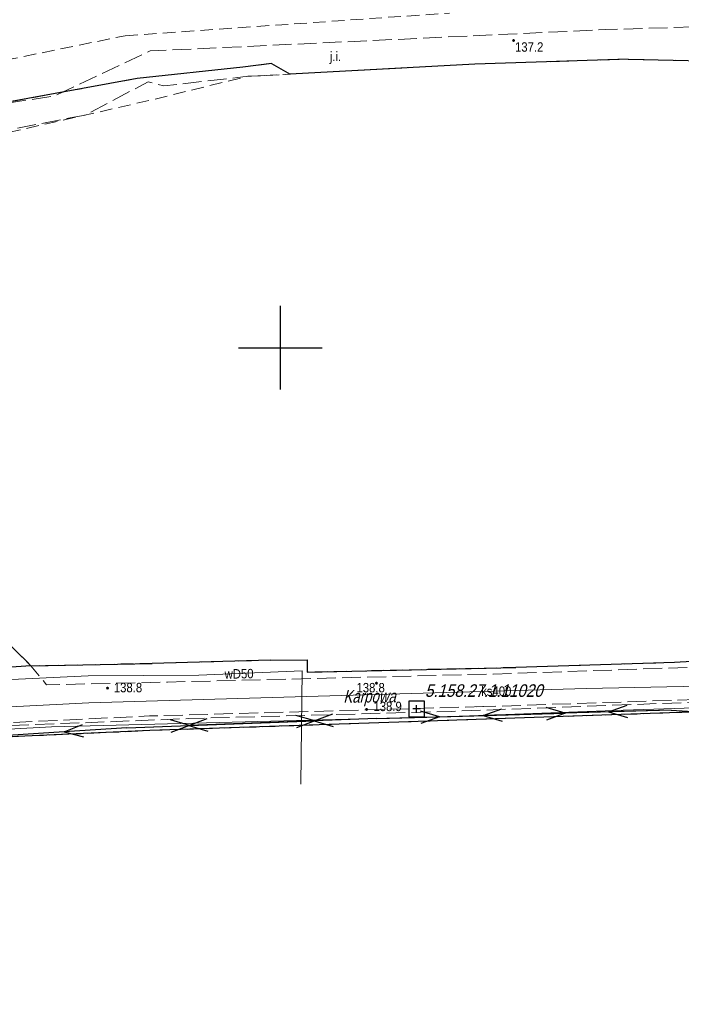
# Model space of a CAD drawing. Header units: metres. Extents: x 5548743 to 5556416, y 5707500 to 5714000.
# Tile 120 of 203: x 5553969 to 5554048, y 5710922 to 5711039. Entities that reach past the tile are written whole.
import ezdxf
from ezdxf.enums import TextEntityAlignment as Align

# ---------------------------------------------------------------- set-up
doc = ezdxf.new("R2010")
doc.units = ezdxf.units.M
doc.header["$MEASUREMENT"] = 0
for name, pattern in [('1.5_0.75', [2.25, 1.5, -0.75]), ('2.25_0.75', [3, 2.25, -0.75]), ('219-1000', [0]), ('suep_nn_1000', [0])]:
    doc.linetypes.add(name, pattern=pattern)
doc.layers.get('0').update_dxf_attribs({"color": 2, "linetype": 'CONTINUOUS', "lineweight": 5})
for name, color, linetype in [('217-kontur klasyfikacyjny', 7, 'CONTINUOUS'), ('218-kontur użytku gruntowego', 7, 'CONTINUOUS'), ('219-działka ewidencyjna', 7, 'CONTINUOUS'), ('994-Nazwa ulicy', 7, 'CONTINUOUS'), ('jezdnia', 7, 'CONTINUOUS'), ('jezdnia-Atr17', 7, 'CONTINUOUS'), ('pikieta naturalna', 7, 'CONTINUOUS'), ('pikieta naturalna-Atr2', 7, 'CONTINUOUS'), ('przewód elektroenergetyczny niskiego napięcia', 7, 'CONTINUOUS'), ('przewód kanalizacyjny', 7, 'CONTINUOUS'), ('przewód kanalizacyjny-Atr1', 7, 'CONTINUOUS'), ('przewód wodociągowy', 7, 'CONTINUOUS'), ('przewód wodociągowy - ob. projektowany', 7, 'CONTINUOUS'), ('przewód wodociągowy-Atr1', 7, 'CONTINUOUS'), ('Szczegółowa osnowa geodezyjna pozioma', 7, 'CONTINUOUS'), ('Szczegółowa osnowa geodezyjna pozioma-Atr103', 7, 'CONTINUOUS'), ('Wstawianie ramki sekcyjnej z opisem', 7, 'CONTINUOUS')]:
    doc.layers.add(name, color=color, linetype=linetype)
doc.styles.get("Standard").update_dxf_attribs({"font": 'Working1250', "width": 0.75})

# ---------------------------------------------------------------- blocks, each defined once
blk = doc.blocks.new('SUEP1')
at = {"color": 0, "linetype": 'Continuous'}
for p, q in [((0, 0), (7.5, 0)), ((7.5, 0), (5.25, 0.75)), ((7.5, 0), (5.25, -0.75)), ((7.5, 0), (22.5, 0)), ((22.5, 0), (20.25, 0.75)), ((22.5, 0), (20.25, -0.75))]:
    blk.add_line(p, q, dxfattribs=at)
blk = doc.blocks.new('PW01')
at = {"linetype": 'Continuous', "lineweight": 13}
h = blk.add_hatch(color=0, dxfattribs=at)
edge = h.paths.add_edge_path()
edge.add_arc((0, 0), 0.18, 0, 360)
blk = doc.blocks.new('OSSP')
at = {"color": 0}
for p, q in [((-0.939, 0.938), (-0.939, -0.938)), ((-0.939, 0.938), (-0.939, -0.938)), ((0.936, 0.938), (-0.939, 0.938)), ((0.936, 0.938), (-0.939, 0.938)), ((0.45, 0), (-0.45, 0)), ((0.45, 0), (-0.45, 0)), ((0, -0.45), (0, 0.45)), ((0, -0.45), (0, 0.45)), ((0.936, -0.938), (0.936, 0.938)), ((0.936, -0.938), (0.936, 0.938)), ((-0.939, -0.938), (0.936, -0.938)), ((-0.939, -0.938), (0.936, -0.938))]:
    blk.add_line(p, q, dxfattribs=at)
blk = doc.blocks.new('RAMKA1000K')
at = {"color": 0}
for p, q in [((395, 500), (405, 500)), ((400, 495), (400, 500)), ((400, 0), (400, 5)), ((395, 0), (405, 0))]:
    blk.add_line(p, q, dxfattribs=at)

msp = doc.modelspace()

# ---------------------------------------------------------------- linework, layer by layer
at = {"layer": '217-kontur klasyfikacyjny', "color": 3, "linetype": '1.5_0.75', "lineweight": 18, "flags": 128}
for points in [[(5553981.45, 5711037.28), (5554020.21, 5711039.99)], [(5553964.91, 5711033.9), (5553981.45, 5711037.28)], [(5553995.49, 5711033.53), (5553982.87, 5711032.16)], [(5553998.92, 5711033.97), (5553995.49, 5711033.53)], [(5554001.15, 5711032.68), (5553998.92, 5711033.97)], [(5553982.87, 5711032.16), (5553965.4, 5711028.98)], [(5553985.01, 5711029.7), (5553996.1, 5711032.43)], [(5553996.1, 5711032.43), (5554001.15, 5711032.68)], [(5553963.07, 5711024.72), (5553985.01, 5711029.7)]]:
    msp.add_lwpolyline(points, dxfattribs=at)
at = {"layer": '218-kontur użytku gruntowego', "color": 70, "linetype": '1.5_0.75', "lineweight": 18, "flags": 128}
for points in [[(5553981.45, 5711037.28), (5554020.21, 5711039.99)], [(5553964.91, 5711033.9), (5553981.45, 5711037.28)], [(5553995.49, 5711033.53), (5553982.87, 5711032.16)], [(5553998.92, 5711033.97), (5553995.49, 5711033.53)], [(5554001.15, 5711032.68), (5553998.92, 5711033.97)], [(5553982.87, 5711032.16), (5553965.4, 5711028.98)], [(5553985.01, 5711029.7), (5553996.1, 5711032.43)], [(5553996.1, 5711032.43), (5554001.15, 5711032.68)], [(5553963.07, 5711024.72), (5553985.01, 5711029.7)], [(5553970.18, 5710962.02), (5553966.65, 5710965.5)], [(5553998.77, 5710962.66), (5553984.68, 5710962.29)], [(5554003.17, 5710962.71), (5553998.77, 5710962.66)], [(5554003.19, 5710961.26), (5554003.17, 5710962.71)], [(5554051.24, 5710962.63), (5554047.11, 5710962.4)], [(5553984.68, 5710962.29), (5553970.18, 5710962.02)], [(5554028.11, 5710961.82), (5554003.19, 5710961.26)], [(5554047.11, 5710962.4), (5554028.11, 5710961.82)], [(5554044.2, 5710956.3), (5554058.61, 5710956.79)], [(5554014.13, 5710955.27), (5554044.2, 5710956.3)], [(5553984.37, 5710954.26), (5554014.13, 5710955.27)], [(5553954.46, 5710952.92), (5553984.37, 5710954.26)]]:
    msp.add_lwpolyline(points, dxfattribs=at)
at = {"layer": '219-działka ewidencyjna', "color": 94, "linetype": '219-1000', "lineweight": 30, "flags": 128}
for points in [[(5554041.56, 5711034.47), (5554023.22, 5711033.9)], [(5554041.56, 5711034.47), (5554055.84, 5711034.15)], [(5553995.49, 5711033.53), (5553982.87, 5711032.16)], [(5553998.92, 5711033.97), (5553995.49, 5711033.53)], [(5553998.92, 5711033.97), (5554001.15, 5711032.68)], [(5554023.22, 5711033.9), (5554001.15, 5711032.68)], [(5553982.87, 5711032.16), (5553963.23, 5711028.59)], [(5553998.77, 5710962.66), (5553984.68, 5710962.29)], [(5553998.77, 5710962.66), (5554003.17, 5710962.71)], [(5554003.17, 5710962.71), (5554003.19, 5710961.26)], [(5554051.24, 5710962.63), (5554047.11, 5710962.4)], [(5553970.18, 5710962.02), (5553959.59, 5710961.29)], [(5553970.18, 5710962.02), (5553984.68, 5710962.29)], [(5554003.19, 5710961.26), (5554028.11, 5710961.82)], [(5554047.11, 5710962.4), (5554028.11, 5710961.82)], [(5554066.19, 5710957.05), (5554044.2, 5710956.3)], [(5554044.2, 5710956.3), (5554014.13, 5710955.27)], [(5554014.13, 5710955.27), (5553984.37, 5710954.26)], [(5553984.37, 5710954.26), (5553954.46, 5710952.92)]]:
    msp.add_lwpolyline(points, dxfattribs=at)
at = {"layer": 'jezdnia', "color": 252, "linetype": '2.25_0.75', "lineweight": 18, "flags": 128}
for points in [[(5554023.22, 5711033.9), (5554041.56, 5711034.47), (5554055.84, 5711034.15), (5554072.97, 5711035.59), (5554080.19, 5711035.06), (5554090.69, 5711035.1), (5554105.39, 5711033.28), (5554140.82, 5711030.47), (5554140.69, 5711033.46), (5554129.27, 5711036.61), (5554121.73, 5711037.15), (5554117.98, 5711037.4), (5554106.67, 5711038.15), (5554100.38, 5711037.68), (5554098.07, 5711038.41), (5554079.98, 5711038.27), (5554073.62, 5711039.07), (5554038.84, 5711038.01), (5553984.43, 5711035.46), (5553973.02, 5711030.09), (5553963.23, 5711028.59), (5553902.98, 5711019.09), (5553901.13, 5711019.25), (5553900.36, 5711021.12), (5553897.02, 5711020.84), (5553894.76, 5711020.67), (5553894.55, 5711018), (5553894.9, 5711014.32), (5553902.61, 5711013.97), (5553913.28, 5711015.99), (5553959.31, 5711024.06), (5553959.28, 5711025.09), (5553963.19, 5711025.18), (5553976.67, 5711027.81), (5553984.18, 5711031.77), (5553986.04, 5711031.28), (5553996.1, 5711032.43), (5554001.15, 5711032.68)], [(5553928.51, 5710958.45), (5553921.65, 5710959.33), (5553919.14, 5710960.24), (5553915.94, 5710962.26), (5553913.29, 5710964.63), (5553911.77, 5710966.14), (5553906.26, 5710957.97), (5553905.29, 5710956.69), (5553902.71, 5710951.06), (5553904.41, 5710948.24), (5553905.81, 5710948.94), (5553905.7, 5710950.97), (5553915.52, 5710952.14), (5553915.68, 5710950.48), (5553917.32, 5710950.64), (5553917.74, 5710948.79), (5553921.64, 5710949.18), (5553921.4, 5710951.08), (5553927.8, 5710951.63), (5553944.82, 5710953.18), (5553964.37, 5710954.72), (5553988.99, 5710955.7), (5554020.48, 5710956.56), (5554065.36, 5710958.26), (5554070.78, 5710957.91), (5554079.89, 5710956.54), (5554090.24, 5710954.4), (5554103, 5710951.14), (5554112.66, 5710948.84), (5554122.2, 5710948.32), (5554134.88, 5710948.4), (5554144.89, 5710948.97), (5554150.06, 5710949.42), (5554149.93, 5710954.19), (5554141.33, 5710952.71), (5554131.39, 5710951.8), (5554124.08, 5710951.83), (5554112.17, 5710953.6), (5554099.82, 5710956.53), (5554074.96, 5710962.7), (5554025.4, 5710961.02), (5553986.51, 5710960.06), (5553972.04, 5710959.73), (5553970.18, 5710962.02), (5553966.65, 5710965.5), (5553965.79, 5710996.34), (5553967.48, 5710998.69), (5553967.31, 5711004.62), (5553963.56, 5711004.53), (5553959.35, 5711004.33), (5553959.54, 5710998.57), (5553961.68, 5710996.67), (5553962.73, 5710965.35), (5553959.59, 5710961.29), (5553958.35, 5710959.37)]]:
    msp.add_lwpolyline(points, close=True, dxfattribs=at)
at = {"layer": 'przewód elektroenergetyczny niskiego napięcia', "color": 1, "linetype": 'suep_nn_1000', "lineweight": 18, "flags": 128}
for points in [[(5554046.7, 5710956.71), (5554011.52, 5710955.69)], [(5554087.43, 5710954.21), (5554046.7, 5710956.71)], [(5554011.52, 5710955.69), (5553981.63, 5710954.59)], [(5553981.63, 5710954.59), (5553944.1, 5710952.21)]]:
    msp.add_lwpolyline(points, dxfattribs=at)
at = {"layer": 'przewód kanalizacyjny', "color": 34, "linetype": 'Continuous', "lineweight": 18, "flags": 128}
msp.add_lwpolyline([(5553912.58, 5710961.75), (5553919.95, 5710954.85), (5553946.57, 5710956.01), (5553977.08, 5710957.58), (5554004.51, 5710958.39), (5554036.56, 5710959.31), (5554078.87, 5710960.15), (5554087.23, 5710957.88), (5554102.98, 5710953.76)], dxfattribs=at)
at = {"layer": 'przewód wodociągowy', "color": 5, "linetype": 'Continuous', "lineweight": 18, "flags": 128}
for points in [[(5553914.63, 5710964.41), (5553918.83, 5710961.05), (5553926.75, 5710959.37), (5553932.88, 5710959.33), (5553966.12, 5710960.27), (5553977.01, 5710960.81), (5553990.25, 5710960.9), (5554002.6, 5710961.4), (5554002.43, 5710947.86)], [(5553939.92, 5710944.83), (5553939.71, 5710952.11), (5553944.34, 5710952.99), (5553956.45, 5710953.82), (5553972.65, 5710954.72), (5554020.43, 5710955.96), (5554040.95, 5710956.7), (5554068.96, 5710957.62)]]:
    msp.add_lwpolyline(points, dxfattribs=at)
at = {"layer": 'przewód wodociągowy - ob. projektowany', "color": 5, "linetype": '2.25_0.75', "lineweight": 18, "flags": 128}
msp.add_lwpolyline([(5554107.28, 5710876.03), (5554107.97, 5710853.36), (5554090.67, 5710852.84), (5554032.69, 5710850.01), (5553996.93, 5710848.77), (5553969.84, 5710847.8), (5553945.14, 5710847.61), (5553936.88, 5710846.93), (5553906.1, 5710847.43), (5553902.43, 5710884.2), (5553897.07, 5710922.84), (5553898.51, 5710943.8), (5553907.97, 5710949.14), (5553949.74, 5710954.35), (5553984.36, 5710956.01), (5554024.25, 5710957.13), (5554023.46, 5710957.1), (5554075.15, 5710958.83), (5554112.84, 5710949.5), (5554123.24, 5710948.39), (5554138.4, 5710948.56), (5554149.51, 5710949.51), (5554153.89, 5710948.49)], dxfattribs=at)

# ---------------------------------------------------------------- block references
at = {"layer": 'pikieta naturalna', "color": 252, "linetype": 'Continuous', "lineweight": 13}
for p in [(5554027.86, 5711036.71), (5553979.33, 5710959.34), (5554011.47, 5710959.93), (5554010.29, 5710956.79)]:
    msp.add_blockref('PW01', p, dxfattribs=at)
at = {"layer": 'przewód elektroenergetyczny niskiego napięcia', "color": 1, "linetype": 'Continuous', "lineweight": 18}
for p, rotation in [((5554011.52, 5710955.69), 1.661), ((5554046.7, 5710956.71), 181.6609999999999), ((5554046.7, 5710956.71), 356.488), ((5553981.63, 5710954.59), 2.108), ((5554011.52, 5710955.69), 182.108), ((5553981.63, 5710954.59), 183.629)]:
    msp.add_blockref('SUEP1', p, dxfattribs=dict(at, rotation=rotation))
at = {"layer": 'Szczegółowa osnowa geodezyjna pozioma', "color": 252, "linetype": 'Continuous', "lineweight": 13}
msp.add_blockref('OSSP', (5554016.267, 5710956.844), dxfattribs=at)
at = {"layer": 'Wstawianie ramki sekcyjnej z opisem', "color": 8, "linetype": 'Continuous', "lineweight": 5}
for p in [(5553600, 5711000), (5553600, 5711000), (5553600, 5711000), (5553600, 5711000), (5553600, 5710500), (5553600, 5710500), (5553600, 5710500), (5553600, 5710500)]:
    msp.add_blockref('RAMKA1000K', p, dxfattribs=at)

# ---------------------------------------------------------------- texts
at = {"layer": '994-Nazwa ulicy', "color": 252, "linetype": 'Continuous', "lineweight": 18, "oblique": 15, "width": 0.79}
msp.add_text('Karpowa', height=1.5, rotation=0.401, dxfattribs=at).set_placement((5554007.51, 5710958.34), align=Align.MIDDLE_LEFT)
at = {"layer": 'jezdnia-Atr17', "color": 252, "width": 0.9}
msp.add_text('j.i.', height=1.125, dxfattribs=at).set_placement((5554005.89, 5711034.25))
at = {"layer": 'pikieta naturalna-Atr2', "color": 252, "width": 0.9}
for s, p in [('137.2', (5554028.03, 5711035.37)), ('138.8', (5553980.08, 5710958.84)), ('138.8', (5554009.08, 5710958.83)), ('138.9', (5554011.11, 5710956.59))]:
    msp.add_text(s, height=1.125, dxfattribs=at).set_placement(p)
at = {"layer": 'przewód kanalizacyjny-Atr1', "color": 34, "width": 0.9}
msp.add_text('ks400', height=1.125, rotation=0.339, dxfattribs=at).set_placement((5554023.98, 5710958.96), align=Align.MIDDLE_LEFT)
at = {"layer": 'przewód wodociągowy-Atr1', "color": 5, "width": 0.9}
msp.add_text('wD50', height=1.125, rotation=1.019, dxfattribs=at).set_placement((5553993.32, 5710961.02), align=Align.MIDDLE_LEFT)
at = {"layer": 'Szczegółowa osnowa geodezyjna pozioma-Atr103', "color": 252, "oblique": 15, "width": 0.9}
msp.add_text('5.158.27.1.11020', height=1.5, dxfattribs=at).set_placement((5554017.267, 5710957.844), align=Align.BOTTOM_LEFT)

doc.saveas('drawing.dxf')
